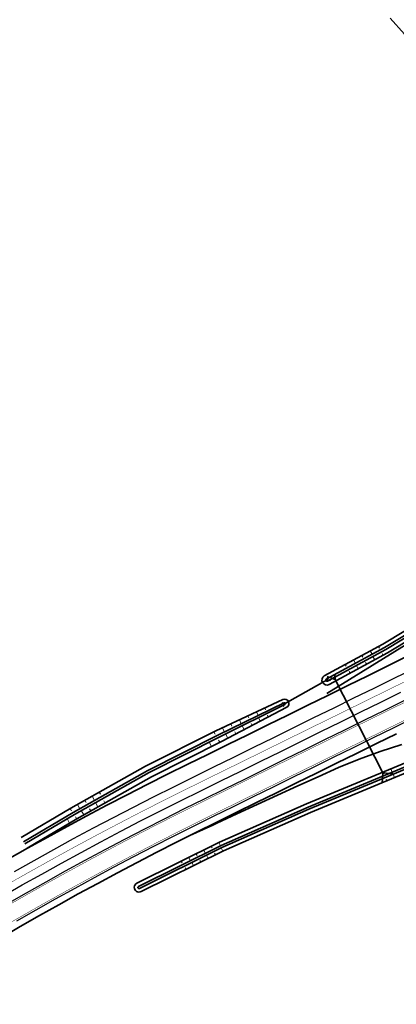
# Model space of a CAD drawing. Header units: metres. Extents: x 154839 to 161660, y 370737 to 378039.
# Tile 82 of 121: x 156781 to 156865, y 374581 to 374802. Entities that reach past the tile are written whole.
import ezdxf

# ---------------------------------------------------------------- set-up
doc = ezdxf.new("R2010")
doc.units = ezdxf.units.M
doc.linetypes.add('VW-1-3_STREEP', pattern=[4, 1, -3])
doc.linetypes.add('VW-FP2-1000', pattern=[3, 0.3, -2.7])
for name, color, linetype, lineweight in [('B-WE-GW-TALUDARCERING_WATER-G', 130, 'Continuous', 18), ('N-WE-GW-GRONDWERK-G', 100, 'Continuous', 35), ('N-WE-GW-GRONDWERK_BERM-G', 100, 'Continuous', 35), ('N-WE-GW-WATERGANG-G', 130, 'Continuous', 35), ('n-we-kw-kunstwerk_duiker-g', 170, 'Continuous', 35), ('N-WE-VH-VERHARDING_KANTVERHARDING-G', 210, 'Continuous', 30), ('N-WE-VW-MARKERING_LANGS_STREEP_13_010-g', 7, 'VW-1-3_STREEP', 35), ('N-WE-VW-MARKERING_LANGS_STREEP_30270_010-G', 7, 'VW-FP2-1000', 35)]:
    doc.layers.add(name, color=color, linetype=linetype, lineweight=lineweight)

msp = doc.modelspace()

# ---------------------------------------------------------------- linework, layer by layer
at = {"layer": 'B-WE-GW-TALUDARCERING_WATER-G'}
for p, q in [((156859.21, 374660.21), (156859.63, 374659.44)), ((156861.07, 374661.21), (156861.28, 374660.83)), ((156855.5, 374658.19), (156855.91, 374657.42)), ((156857.36, 374659.2), (156857.56, 374658.82)), ((156858.4, 374657.21), (156858.19, 374657.59)), ((156860.25, 374658.21), (156859.83, 374658.98)), ((156862.1, 374659.21), (156861.89, 374659.6)), ((156853.64, 374657.19), (156853.85, 374656.8)), ((156854.7, 374655.2), (156854.49, 374655.58)), ((156856.55, 374656.2), (156856.13, 374656.97)), ((156833.71, 374646.51), (156834.1, 374645.69)), ((156835.61, 374647.41), (156835.8, 374647.01)), ((156829.92, 374644.73), (156830.33, 374643.84)), ((156831.81, 374645.62), (156832.02, 374645.19)), ((156834.58, 374644.45), (156834.17, 374645.24)), ((156836.39, 374645.4), (156836.2, 374645.78)), ((156824.22, 374642.04), (156824.45, 374641.55)), ((156826.12, 374642.94), (156826.57, 374641.98)), ((156828.02, 374643.83), (156828.23, 374643.37)), ((156829.13, 374641.61), (156828.9, 374642.05)), ((156830.95, 374642.56), (156830.5, 374643.41)), ((156832.76, 374643.5), (156832.55, 374643.92)), ((156825.5, 374639.71), (156825.25, 374640.19)), ((156827.31, 374640.66), (156826.83, 374641.58)), ((156823.68, 374638.76), (156823.16, 374639.75)), ((156863.85, 374633.76), (156864.16, 374633.02)), ((156862.11, 374633.03), (156862.26, 374632.66)), ((156862.96, 374631.11), (156862.81, 374631.48)), ((156864.68, 374631.83), (156864.38, 374632.57)), ((156795.27, 374626.71), (156795.55, 374626.22)), ((156796.9, 374627.63), (156797.45, 374626.66)), ((156798.52, 374628.56), (156798.8, 374628.07)), ((156799.79, 374626.11), (156799.51, 374626.6)), ((156792.02, 374624.87), (156792.3, 374624.38)), ((156793.65, 374625.79), (156794.2, 374624.81)), ((156795.04, 374623.42), (156794.49, 374624.4)), ((156796.63, 374624.32), (156796.35, 374624.81)), ((156798.21, 374625.22), (156797.65, 374626.19)), ((156791.88, 374621.62), (156791.32, 374622.6)), ((156793.46, 374622.52), (156793.18, 374623.01)), ((156821.93, 374615.56), (156822.28, 374614.84)), ((156823.61, 374616.39), (156823.79, 374616.03)), ((156825.29, 374617.22), (156825.65, 374616.51)), ((156826.19, 374615.32), (156825.83, 374616.04)), ((156818.57, 374613.89), (156818.92, 374613.18)), ((156820.25, 374614.72), (156820.43, 374614.37)), ((156822.9, 374613.69), (156822.54, 374614.41)), ((156824.54, 374614.51), (156824.36, 374614.87)), ((156816.89, 374613.06), (156817.06, 374612.7)), ((156817.97, 374611.25), (156817.79, 374611.61)), ((156819.61, 374612.07), (156819.26, 374612.78)), ((156821.25, 374612.88), (156821.08, 374613.24))]:
    msp.add_line(p, q, dxfattribs=at)
at = {"layer": 'N-WE-GW-GRONDWERK-G', "flags": 128}
for points in [[(156849.54, 374650.64), (156869.78, 374663.19), (156882.3, 374670.74), (156893.26, 374677.34), (156904.19, 374684.39), (156913.09, 374689.66), (156924.31, 374695.9), (156934.05, 374701.07)], [(156818.82, 374618.79), (156820.32, 374619.47), (156823.96, 374621.17), (156824.83, 374621.58), (156829.37, 374623.69), (156833.91, 374625.78), (156838.46, 374627.86), (156843.01, 374629.93), (156847.58, 374631.98), (156852.14, 374634.03), (156856.76, 374635.96), (156861.49, 374637.68), (156866.3, 374639.23)]]:
    msp.add_lwpolyline(points, dxfattribs=at)
at = {"layer": 'N-WE-GW-GRONDWERK_BERM-G', "flags": 128}
for points in [[(156777.99, 374613.47), (156782.41, 374615.96), (156786.85, 374618.41), (156791.3, 374620.84), (156795.77, 374623.24), (156800.25, 374625.61), (156804.76, 374627.95), (156809.27, 374630.26), (156813.8, 374632.54), (156818.34, 374634.78), (156822.82, 374636.99), (156827.31, 374639.2), (156831.79, 374641.4), (156836.28, 374643.61), (156840.77, 374645.82), (156845.25, 374648.03), (156849.74, 374650.23), (156854.23, 374652.44), (156858.71, 374654.65), (156863.2, 374656.86), (156867.68, 374659.07)], [(156776.53, 374595.89), (156780.83, 374598.39), (156785.15, 374600.86), (156789.48, 374603.3), (156793.83, 374605.71), (156798.2, 374608.09), (156802.59, 374610.44), (156806.99, 374612.77), (156811.4, 374615.06), (156815.83, 374617.33), (156820.27, 374619.56), (156824.74, 374621.77), (156829.22, 374623.98), (156833.71, 374626.19), (156838.2, 374628.39), (156842.68, 374630.6), (156847.17, 374632.81), (156851.66, 374635.02), (156856.14, 374637.22), (156860.63, 374639.43), (156865.11, 374641.64)]]:
    msp.add_lwpolyline(points, dxfattribs=at)
at = {"layer": 'N-WE-GW-WATERGANG-G', "flags": 128}
msp.add_lwpolyline([(156930.18, 374702.79), (156926.78, 374701.4, -0.436979), (156925.45, 374702.02), (156922.85, 374710.06), (156920.9, 374714.05), (156918.78, 374718.37), (156916.61, 374722.68), (156914.45, 374726.97), (156912.25, 374731.19), (156909.98, 374735.4), (156907.66, 374739.58), (156905.29, 374743.73), (156902.87, 374747.85), (156900.4, 374751.94), (156897.86, 374756.01), (156895.28, 374760.07), (156892.66, 374764.09), (156890, 374768.08), (156887.29, 374772.04), (156884.54, 374775.97), (156876.56, 374787.06), (156870.02, 374794.81), (156866.88, 374798.46), (156863.7, 374802.08)], format="xyb", dxfattribs=at)
at = {"layer": 'N-WE-GW-WATERGANG-G'}
for points in [[(156916.01, 374693.13, 1.01291), (156914.88, 374695.08), (156909.99, 374692.18), (156891.77, 374679.65), (156862.02, 374661.73), (156848.92, 374654.63, 0.959643), (156850.04, 374652.68), (156863.13, 374659.77), (156892.99, 374677.76), (156911.2, 374690.28), (156916.06, 374693.17)], [(156926.9, 374656.07), (156906.06, 374648.54), (156887.38, 374641.34), (156872.42, 374635.04), (156845.81, 374623.99), (156826.35, 374615.41), (156807.93, 374606.28, -1.040156), (156806.96, 374608.14), (156825.46, 374617.31), (156844.98, 374625.92), (156871.61, 374636.98), (156886.6, 374643.28), (156905.33, 374650.51), (156926.18, 374658.04)], [(156807.52, 374606.96, -0.996666), (156807.3, 374607.41), (156825.8, 374616.58), (156845.3, 374625.19), (156871.92, 374636.24), (156886.89, 374642.54), (156905.61, 374649.76), (156926.46, 374657.29)], [(156782.4, 374615.99), (156793.5, 374622.59), (156810.2, 374631.95), (156825.89, 374639.87), (156840.56, 374647.6, 0.959628), (156839.65, 374649.28), (156824.63, 374642.32), (156808.9, 374634.38), (156792.13, 374624.97), (156780.99, 374618.35)], [(156781.57, 374617.38), (156792.69, 374624), (156809.43, 374633.38), (156825.12, 374641.3), (156839.92, 374648.54, -0.967728), (156840.13, 374648.21), (156825.38, 374640.87), (156809.67, 374632.94), (156792.94, 374623.56), (156781.82, 374616.95)]]:
    msp.add_lwpolyline(points, format="xyb", dxfattribs=at)
msp.add_lwpolyline([(156849.63, 374653.45), (156862.7, 374660.53), (156892.51, 374678.5), (156910.73, 374691.02), (156915.6, 374693.91, 0.971371), (156915.33, 374694.33), (156910.46, 374691.44), (156892.24, 374678.92), (156862.45, 374660.97), (156849.39, 374653.89, 0.949279)], format="xyb", close=True, dxfattribs=at)
msp.add_lwpolyline([(156926.63, 374656.82), (156905.78, 374649.29), (156887.08, 374642.08), (156872.11, 374635.78), (156845.5, 374624.73), (156826.01, 374616.13), (156807.52, 374606.96)], dxfattribs=at)
at = {"layer": 'n-we-kw-kunstwerk_duiker-g'}
for p, q in [((156849.58, 374653.73), (156840.02, 374648.37)), ((156851.39, 374653.83), (156862.07, 374632.84)), ((156862.07, 374632.84), (156861.88, 374630.59)), ((156862.07, 374632.84), (156864.32, 374632.65))]:
    msp.add_line(p, q, dxfattribs=at)
at = {"layer": 'n-we-kw-kunstwerk_duiker-g', "flags": 128}
for points in [[(156849.77, 374654.51), (156849.52, 374653.68), (156850.3, 374653.67)], [(156851.3, 374654.79), (156851.39, 374653.83), (156850.38, 374654.17)], [(156839.44, 374648.54), (156840.02, 374648.37), (156839.69, 374647.78)]]:
    msp.add_lwpolyline(points, dxfattribs=at)
at = {"layer": 'N-WE-VH-VERHARDING_KANTVERHARDING-G', "flags": 128}
for points in [[(156779.52, 374610.77), (156783.92, 374613.25), (156788.34, 374615.7), (156792.78, 374618.12), (156797.23, 374620.51), (156801.69, 374622.86), (156806.18, 374625.19), (156810.67, 374627.49), (156815.19, 374629.76), (156819.7, 374632), (156824.19, 374634.21), (156828.68, 374636.42), (156833.16, 374638.62), (156837.65, 374640.83), (156842.14, 374643.04), (156846.62, 374645.25), (156851.11, 374647.45), (156855.59, 374649.66), (156860.08, 374651.87), (156864.57, 374654.08), (156869.05, 374656.28)], [(156776.88, 374605.23), (156781.25, 374607.73), (156785.63, 374610.19), (156790.03, 374612.63), (156794.44, 374615.04), (156798.87, 374617.42), (156803.32, 374619.76), (156807.78, 374622.08), (156812.26, 374624.37), (156816.75, 374626.63), (156821.25, 374628.86), (156825.74, 374631.07), (156830.22, 374633.27), (156834.71, 374635.48), (156839.19, 374637.69), (156843.68, 374639.9), (156848.17, 374642.11), (156852.65, 374644.31), (156857.14, 374646.52), (156861.63, 374648.73), (156866.11, 374650.94)], [(156777.88, 374603.5), (156782.24, 374605.99), (156786.61, 374608.45), (156790.99, 374610.88), (156795.39, 374613.28), (156799.81, 374615.65), (156804.25, 374617.99), (156808.7, 374620.31), (156813.16, 374622.59), (156817.64, 374624.84), (156822.13, 374627.06), (156826.62, 374629.27), (156831.11, 374631.48), (156835.59, 374633.69), (156840.08, 374635.9), (156844.56, 374638.1), (156849.05, 374640.31), (156853.54, 374642.52), (156858.02, 374644.73), (156862.51, 374646.93), (156867, 374649.14)], [(156780.08, 374599.69), (156784.41, 374602.16), (156788.75, 374604.61), (156793.11, 374607.02), (156797.49, 374609.41), (156801.88, 374611.77), (156806.29, 374614.1), (156810.71, 374616.4), (156815.15, 374618.66), (156819.6, 374620.9), (156824.08, 374623.12), (156828.56, 374625.32), (156833.05, 374627.53), (156837.53, 374629.74), (156842.02, 374631.95), (156846.51, 374634.16), (156850.99, 374636.36), (156855.48, 374638.57), (156859.97, 374640.78), (156864.45, 374642.99), (156868.94, 374645.19)]]:
    msp.add_lwpolyline(points, dxfattribs=at)
at = {"layer": 'N-WE-VW-MARKERING_LANGS_STREEP_13_010-g', "const_width": 0.1, "flags": 128}
for points in [[(156745.32, 374583.46), (156756.58, 374590.39), (156760.85, 374592.93), (156765.13, 374595.52), (156769.43, 374598.09), (156773.75, 374600.64), (156778.08, 374603.15), (156782.43, 374605.64), (156786.8, 374608.1), (156791.18, 374610.53), (156795.58, 374612.93), (156800, 374615.3), (156804.43, 374617.64), (156808.88, 374619.95), (156813.34, 374622.23), (156817.82, 374624.48), (156822.31, 374626.71), (156826.8, 374628.91), (156831.28, 374631.12), (156835.77, 374633.33), (156840.25, 374635.54), (156844.74, 374637.74), (156849.23, 374639.95), (156853.71, 374642.16), (156858.2, 374644.37), (156862.69, 374646.57), (156867.17, 374648.78), (156871.66, 374650.99), (156876.14, 374653.2), (156880.63, 374655.41), (156885.12, 374657.61), (156889.6, 374659.82), (156894.09, 374662.03), (156898.58, 374664.24), (156903.06, 374666.44), (156907.55, 374668.65), (156912.03, 374670.86), (156916.52, 374673.07), (156921.01, 374675.27), (156925.49, 374677.48), (156929.98, 374679.69), (156934.47, 374681.9), (156936.48, 374682.89), (156938.95, 374684.1), (156943.44, 374686.31), (156947.92, 374688.52), (156952.41, 374690.73), (156956.9, 374692.94), (156961.38, 374695.14), (156965.87, 374697.35), (156970.36, 374699.56), (156974.84, 374701.77), (156977.15, 374702.9), (156979.33, 374703.97), (156983.81, 374706.18), (156988.3, 374708.39), (156992.79, 374710.6), (156997.27, 374712.8), (157001.76, 374715.01), (157010.73, 374719.43), (157019.7, 374723.84), (157028.68, 374728.26), (157037.65, 374732.67), (157046.51, 374737.1), (157050.6, 374739.65), (157054.42, 374742.59), (157057.92, 374745.9), (157060.44, 374748.81)], [(156745.87, 374581.03), (156757.95, 374587.02), (156762.71, 374589.84), (156766.99, 374592.43), (156771.27, 374594.99), (156775.57, 374597.53), (156779.88, 374600.03), (156784.21, 374602.51), (156788.56, 374604.95), (156792.92, 374607.37), (156797.3, 374609.76), (156801.69, 374612.12), (156806.1, 374614.45), (156810.53, 374616.75), (156814.97, 374619.02), (156819.43, 374621.26), (156823.9, 374623.48), (156828.39, 374625.68), (156832.87, 374627.89), (156837.36, 374630.1), (156841.84, 374632.31), (156846.33, 374634.51), (156850.82, 374636.72), (156855.3, 374638.93), (156859.79, 374641.14), (156864.27, 374643.34), (156868.76, 374645.55), (156873.25, 374647.76), (156877.73, 374649.97), (156882.22, 374652.18), (156886.71, 374654.38), (156891.19, 374656.59), (156895.68, 374658.8), (156900.16, 374661.01), (156904.65, 374663.21), (156909.14, 374665.42), (156913.62, 374667.63), (156918.11, 374669.84), (156922.6, 374672.04), (156927.08, 374674.25), (156931.57, 374676.46), (156936.05, 374678.67), (156938.07, 374679.66), (156940.54, 374680.87), (156945.03, 374683.08), (156949.51, 374685.29), (156954, 374687.5), (156958.49, 374689.71), (156962.97, 374691.91), (156967.46, 374694.12), (156971.94, 374696.33), (156976.43, 374698.54), (156978.74, 374699.67), (156980.92, 374700.74), (156985.4, 374702.95), (156989.89, 374705.16), (156994.38, 374707.37), (156998.86, 374709.57), (157003.35, 374711.78), (157012.32, 374716.2), (157021.29, 374720.61), (157030.27, 374725.03), (157039.24, 374729.44), (157048.26, 374733.95), (157052.66, 374736.69), (157056.76, 374739.85), (157060.52, 374743.41), (157063.31, 374746.63)]]:
    msp.add_lwpolyline(points, dxfattribs=at)
at = {"layer": 'N-WE-VW-MARKERING_LANGS_STREEP_30270_010-G', "const_width": 0.1, "flags": 128}
msp.add_lwpolyline([(156758.73, 374596.5), (156762.99, 374599.07), (156767.31, 374601.66), (156771.65, 374604.22), (156776.01, 374606.75), (156780.39, 374609.25), (156784.78, 374611.72), (156789.19, 374614.16), (156793.61, 374616.58), (156798.05, 374618.96), (156802.51, 374621.31), (156806.98, 374623.64), (156811.46, 374625.93), (156815.97, 374628.2), (156820.48, 374630.43), (156824.96, 374632.64), (156829.45, 374634.84), (156833.94, 374637.05), (156838.42, 374639.26), (156842.91, 374641.47), (156847.39, 374643.68), (156851.88, 374645.88), (156856.37, 374648.09), (156860.85, 374650.3), (156865.34, 374652.51), (156869.83, 374654.71), (156874.31, 374656.92), (156878.8, 374659.13), (156883.28, 374661.34), (156887.77, 374663.54), (156892.26, 374665.75), (156896.74, 374667.96), (156901.23, 374670.17), (156905.72, 374672.37), (156910.2, 374674.58), (156914.69, 374676.79), (156919.17, 374679), (156923.66, 374681.21), (156928.15, 374683.41), (156932.63, 374685.62), (156934.65, 374686.61), (156937.12, 374687.83), (156941.61, 374690.04), (156946.09, 374692.24), (156950.58, 374694.45), (156955.15, 374696.7), (156959.37, 374698.78), (156964.12, 374701.12), (156968.57, 374703.3), (156973.01, 374705.49), (156975.32, 374706.62), (156977.5, 374707.7), (156981.98, 374709.9), (156986.47, 374712.11), (156990.95, 374714.32), (156995.44, 374716.53), (156999.93, 374718.74), (157008.9, 374723.15), (157017.87, 374727.57), (157026.84, 374731.98), (157035.82, 374736.4), (157044.5, 374740.73), (157048.24, 374743.06), (157051.72, 374745.75), (157054.92, 374748.77), (157057.81, 374752.1), (157060.34, 374755.7), (157062.51, 374759.53), (157064.28, 374763.56), (157065.64, 374767.75), (157066.57, 374772.05), (157067.12, 374776.63), (157068.09, 374786.58), (157069.07, 374796.53), (157070.04, 374806.48), (157070.53, 374811.46), (157071.02, 374816.44), (157071.5, 374821.41), (157071.99, 374826.39), (157072.48, 374831.36), (157072.96, 374836.34), (157073.45, 374841.32), (157073.94, 374846.29), (157074.43, 374851.27), (157074.91, 374856.25), (157075.89, 374866.2), (157076.86, 374876.15), (157077.84, 374886.1), (157077.84, 374886.12)], dxfattribs=at)

doc.saveas('drawing.dxf')
